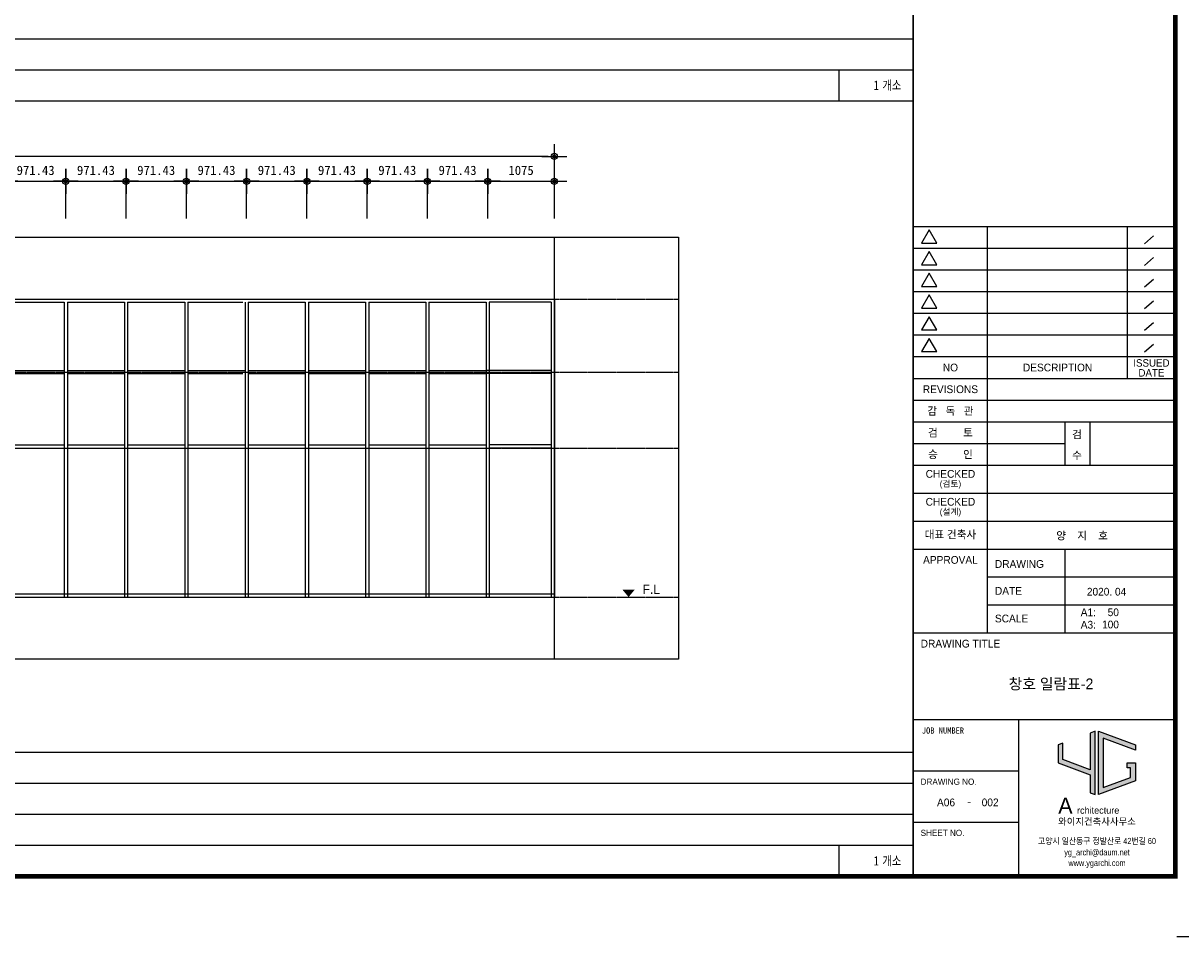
# Model space of a CAD drawing. Header units: millimetres. Extents: x 3445018 to 4174071, y -6064565 to -5122887.
# Tile 43 of 192: x 3734026 to 3752685, y -5615915 to -5601190. Entities that reach past the tile are written whole.
import ezdxf
from ezdxf.enums import TextEntityAlignment as Align

# ---------------------------------------------------------------- set-up
doc = ezdxf.new("R2010")
doc.units = ezdxf.units.MM
doc.header["$MEASUREMENT"] = 0
doc.linetypes.add('CEN', pattern=[66, 60, -2, 2, -2])
doc.layers.get('0').update_dxf_attribs({"linetype": 'CONTINUOUS'})
doc.layers.get('DEFPOINTS').update_dxf_attribs({"linetype": 'CONTINUOUS'})
for name, color, linetype in [('0-TEX(타이틀)', 2, 'CONTINUOUS'), ('3', 3, 'CONTINUOUS'), ('A_GE_CEN', 1, 'CEN'), ('A_GE_FORM', 7, 'CONTINUOUS'), ('A_GE_SYM', 7, 'CONTINUOUS'), ('A_GE_TEXT', 3, 'CONTINUOUS'), ('AA-XXXX-TEXT', 3, 'CONTINUOUS'), ('DIM', 7, 'CONTINUOUS'), ('TABLE', 7, 'CONTINUOUS'), ('WIN1', 4, 'CONTINUOUS'), ('WIN2', 9, 'CONTINUOUS')]:
    doc.layers.add(name, color=color, linetype=linetype)
doc.styles.add('HY울릉도 L', font='txt')
doc.styles.add('SDP-S', font='txt')
doc.styles.add('굴림', font='txt')
doc.styles.add('나눔고딕', font='txt')
doc.styles.add('돋움', font='txt')
doc.styles.add('스타일1', font='HYWULM.TTF')
doc.dimstyles.new('SMDI-3', dxfattribs={"dimtxt": 3, "dimasz": 1, "dimexe": 2, "dimexo": 3, "dimgap": 1, "dimtad": 1, "dimdsep": 46, "dimtxsty": 'HY울릉도 L', "dimblk": 'Z_DOT', "dimcen": 2.5, "dimdle": 1.5, "dimclrd": 1, "dimclre": 1, "dimclrt": 2, "dimadec": 0, "dimazin": 0, "dimtfac": 1, "dimtix": 1, "dimtmove": 2, "dimatfit": 3, "dimldrblk": 'Z_DOT', "dimfxl": 2, "dimtvp": 1, "dimtolj": 1, "dimtzin": 0, "dimarcsym": 0})

# ---------------------------------------------------------------- blocks, each defined once
blk = doc.blocks.new('AW2')
at = {"layer": 'WIN1', "ltscale": 200}
for p, q in [((3250608, -5424906), (3271958, -5424906)), ((3263137, -5424956), (3264058, -5424956)), ((3264058, -5424956), (3264058, -5429706)), ((3264108, -5424956), (3264108, -5429706)), ((3264108, -5424956), (3265030, -5424956)), ((3265030, -5424956), (3265030, -5429706)), ((3265080, -5424956), (3265080, -5429706)), ((3265080, -5424956), (3266001, -5424956)), ((3266001, -5424956), (3266001, -5429706)), ((3266051, -5424956), (3266051, -5429706)), ((3266051, -5424956), (3266935, -5424956)), ((3266973, -5424956), (3266973, -5429706)), ((3267023, -5424956), (3267023, -5429706)), ((3267023, -5424956), (3267944, -5424956)), ((3267944, -5424956), (3267944, -5429706)), ((3267994, -5424956), (3267994, -5429706)), ((3267994, -5424956), (3268915, -5424956)), ((3268915, -5424956), (3268915, -5429706)), ((3268965, -5424956), (3268965, -5429706)), ((3268965, -5424956), (3269887, -5424956)), ((3269887, -5424956), (3269887, -5429706)), ((3269937, -5424956), (3269937, -5429706)), ((3269937, -5424956), (3270858, -5424956)), ((3270858, -5424956), (3270858, -5429706)), ((3270908, -5424956), (3270908, -5429706)), ((3271908, -5424956), (3270908, -5424956)), ((3271908, -5424956), (3271908, -5429706)), ((3271958, -5424906), (3271958, -5429706)), ((3263137, -5426056), (3264058, -5426056)), ((3263137, -5426106), (3264058, -5426106)), ((3264108, -5426056), (3265030, -5426056)), ((3264108, -5426106), (3265030, -5426106)), ((3265080, -5426056), (3266001, -5426056)), ((3265080, -5426106), (3266001, -5426106)), ((3266051, -5426056), (3266973, -5426056)), ((3266051, -5426106), (3266935, -5426106)), ((3267023, -5426056), (3267944, -5426056)), ((3267023, -5426106), (3267944, -5426106)), ((3267994, -5426056), (3268915, -5426056)), ((3267994, -5426106), (3268915, -5426106)), ((3268965, -5426056), (3269887, -5426056)), ((3268965, -5426106), (3269887, -5426106)), ((3269937, -5426056), (3270858, -5426056)), ((3269937, -5426106), (3270858, -5426106)), ((3271908, -5426056), (3270858, -5426056)), ((3271908, -5426106), (3270858, -5426106)), ((3263137, -5427256), (3264058, -5427256)), ((3263137, -5427306), (3264058, -5427306)), ((3264108, -5427256), (3265030, -5427256)), ((3264108, -5427306), (3265030, -5427306)), ((3265080, -5427256), (3266001, -5427256)), ((3265080, -5427306), (3266001, -5427306)), ((3266051, -5427256), (3266973, -5427256)), ((3266051, -5427306), (3266973, -5427306)), ((3267023, -5427256), (3267944, -5427256)), ((3267023, -5427306), (3267944, -5427306)), ((3267994, -5427256), (3268915, -5427256)), ((3267994, -5427306), (3268915, -5427306)), ((3268965, -5427256), (3269887, -5427256)), ((3268965, -5427306), (3269887, -5427306)), ((3269937, -5427256), (3270858, -5427256)), ((3269937, -5427306), (3270858, -5427306)), ((3271908, -5427256), (3270908, -5427256)), ((3271908, -5427306), (3270908, -5427306)), ((3250608, -5429656), (3271958, -5429656)), ((3250608, -5429706), (3271958, -5429706))]:
    blk.add_line(p, q, dxfattribs=at)
blk = doc.blocks.new('werwwerw')
at = {"true_color": 0xf50000}
h = blk.add_hatch(color=1, dxfattribs=at)
h.dxf.hatch_style = 1
h.paths.add_polyline_path([(1770.34, 1804.71), (1770.34, 1809.72), (1768.84, 1809.16), (1768.84, 1803.61), (1778.84, 1799.9), (1778.84, 1794.35), (1780.34, 1793.79), (1780.34, 1813.42), (1778.84, 1812.87), (1778.84, 1801.5)])
h.paths.add_polyline_path([(1782.84, 1811.27), (1792.84, 1807.56), (1792.84, 1809.16), (1781.34, 1813.42), (1781.34, 1793.79), (1792.84, 1798.05), (1792.84, 1803.61), (1790.24, 1803.61), (1790.24, 1802.11), (1791.34, 1802.11), (1791.34, 1799.09), (1782.84, 1795.95)])
at = {"color": 1, "true_color": 0xf50000}
for points in [[(1770.34, 1809.72), (1768.84, 1809.16), (1768.84, 1803.61), (1778.84, 1799.9), (1778.84, 1794.35), (1780.34, 1793.79), (1780.34, 1813.42), (1778.84, 1812.87), (1778.84, 1801.5), (1770.34, 1804.71), (1770.34, 1809.72), (1768.84, 1809.16)], [(1790.24, 1803.61), (1792.84, 1803.61), (1792.84, 1798.05), (1781.34, 1793.79), (1781.34, 1813.42), (1792.84, 1809.16), (1792.84, 1807.56), (1782.84, 1811.27), (1782.84, 1795.95), (1791.34, 1799.09), (1791.34, 1802.11), (1790.24, 1802.11), (1790.24, 1802.11), (1790.24, 1803.61)]]:
    blk.add_lwpolyline(points, dxfattribs=at)
at = {"color": 1, "true_color": 0xf50000, "insert": (1768.9, 1792.85), "char_height": 5, "attachment_point": 1}
blk.add_mtext_dynamic_manual_height_columns('{\\fBroadway|b0|i0|c0|p82;A}', width=3.0726, gutter_width=12.5, heights=[0], dxfattribs=at)
at = {"insert": (1774.73, 1789.95), "char_height": 2.1, "attachment_point": 1}
blk.add_mtext_dynamic_manual_height_columns('{\\fBroadway|b0|i0|c0|p82;rchitecture}', width=17.5999, gutter_width=12.5, heights=[0], dxfattribs=at)
blk = doc.blocks.new('sheet _서영')
at = {"layer": 'A_GE_FORM', "color": 161}
for p, q in [((-361952.99, -1058829.43), (-361868.89, -1058829.43)), ((-361928.99, -1058960.43), (-361928.99, -1058829.43)), ((-361883.91, -1058878.43), (-361883.91, -1058829.43)), ((-361875.5, -1058832.51), (-361878.46, -1058835.03)), ((-361952.99, -1058836.43), (-361868.89, -1058836.43)), ((-361875.5, -1058839.51), (-361878.46, -1058842.03)), ((-361952.99, -1058843.43), (-361868.89, -1058843.43)), ((-361875.5, -1058846.51), (-361878.46, -1058849.03)), ((-361952.99, -1058850.43), (-361868.89, -1058850.43)), ((-361875.5, -1058853.51), (-361878.46, -1058856.03)), ((-361952.99, -1058857.43), (-361868.89, -1058857.43)), ((-361875.5, -1058860.51), (-361878.46, -1058863.03)), ((-361952.99, -1058864.43), (-361868.89, -1058864.43)), ((-361875.5, -1058867.51), (-361878.46, -1058870.03)), ((-361952.99, -1058871.43), (-361868.89, -1058871.43)), ((-361952.99, -1058878.43), (-361868.49, -1058878.43)), ((-361952.99, -1058885.43), (-361868.49, -1058885.43)), ((-361952.99, -1058892.43), (-361868.49, -1058892.43)), ((-361903.99, -1058906.43), (-361903.99, -1058892.43)), ((-361895.99, -1058906.43), (-361895.99, -1058892.43)), ((-361952.99, -1058899.43), (-361903.99, -1058899.43)), ((-361952.99, -1058906.43), (-361868.49, -1058906.43)), ((-361952.99, -1058915.43), (-361868.49, -1058915.43)), ((-361952.99, -1058924.43), (-361868.49, -1058924.43)), ((-361952.99, -1058933.43), (-361868.49, -1058933.43)), ((-361903.99, -1058960.43), (-361903.99, -1058933.43)), ((-361928.99, -1058942.43), (-361868.49, -1058942.43)), ((-361928.99, -1058951.43), (-361868.49, -1058951.43)), ((-361952.99, -1058960.43), (-361868.49, -1058960.43)), ((-361952.99, -1058988.43), (-361868.49, -1058988.43)), ((-361918.99, -1059038.93), (-361918.99, -1058988.43)), ((-361952.99, -1059004.93), (-361918.99, -1059004.93)), ((-361952.99, -1059021.43), (-361918.99, -1059021.43))]:
    blk.add_line(p, q, dxfattribs=at)
at = {"layer": 'A_GE_FORM'}
blk.add_line((-361848.99, -1059058.43), (-361867.99, -1059058.43), dxfattribs=at)
at = {"layer": 'A_GE_FORM', "const_width": 1.5}
blk.add_lwpolyline([(-361868.49, -1059038.93), (-362670.49, -1059038.93), (-362670.49, -1058483.93), (-361868.49, -1058483.93)], close=True, dxfattribs=at)
at = {"layer": 'A_GE_FORM', "const_width": 0.6}
blk.add_lwpolyline([(-361952.99, -1059038.93), (-361952.99, -1058483.93)], dxfattribs=at)
at = {"layer": 'A_GE_FORM', "color": 7}
for points in [[(-361947.88, -1058830.55), (-361950.34, -1058834.82), (-361945.41, -1058834.82)], [(-361947.88, -1058837.55), (-361950.34, -1058841.82), (-361945.41, -1058841.82)], [(-361947.88, -1058844.55), (-361950.34, -1058848.82), (-361945.41, -1058848.82)], [(-361947.88, -1058851.55), (-361950.34, -1058855.82), (-361945.41, -1058855.82)], [(-361947.88, -1058858.55), (-361950.34, -1058862.82), (-361945.41, -1058862.82)], [(-361947.88, -1058865.55), (-361950.34, -1058869.82), (-361945.41, -1058869.82)]]:
    blk.add_lwpolyline(points, close=True, dxfattribs=at)
at = {"xscale": 1.04, "yscale": 1.04, "zscale": 1.04}
blk.add_blockref('werwwerw', (-363745.9, -1060878.12), dxfattribs=at)
at = {"insert": (-361906.28, -1059020.17), "char_height": 2.16, "attachment_point": 1, "line_spacing_factor": 0.9, "style": '스타일1'}
blk.add_mtext_dynamic_manual_height_columns('{\\f이사만루체 Medium|b0|i0|c129|p2;와이지건축사사무소}', width=30.417, gutter_width=10, heights=[0], dxfattribs=at)
at = {"layer": 'A_GE_TEXT'}
for s, height, style, p in [('NO', 2.5, '돋움', (-361940.99, -1058874.93)), ('DESCRIPTION', 2.5, '돋움', (-361906.45, -1058874.93)), ('ISSUED', 2.4, '돋움', (-361876.2, -1058873.45)), ('DATE', 2.4, '돋움', (-361876.2, -1058876.65)), ('REVISIONS', 2.5, '돋움', (-361940.99, -1058881.93)), ('감   독   관', 2.5, '돋움', (-361940.99, -1058888.93)), ('검         토', 2.5, '돋움', (-361940.99, -1058895.93)), ('승         인', 2.5, '돋움', (-361940.99, -1058902.93)), ('CHECKED', 2.5, '돋움', (-361940.99, -1058909.21)), ('(검토)', 2, '돋움', (-361940.99, -1058912.39)), ('CHECKED', 2.5, '돋움', (-361940.99, -1058918.21)), ('(설계)', 2, '돋움', (-361940.99, -1058921.39)), ('대표 건축사', 2.5, '돋움', (-361940.99, -1058928.78)), ('APPROVAL', 2.5, '돋움', (-361940.99, -1058936.93)), ('-', 2.5, '나눔고딕', (-361934.99, -1059014.93))]:
    blk.add_text(s, height=height, dxfattribs=dict(at, style=style)).set_placement(p, align=Align.MIDDLE_CENTER)
at = {"layer": 'A_GE_TEXT', "style": '돋움'}
for s, p in [('검', (-361901.77, -1058897.75)), ('수', (-361901.77, -1058904.47))]:
    blk.add_text(s, height=2.5, dxfattribs=at).set_placement(p)
at = {"layer": 'A_GE_TEXT'}
for s, height, style, p in [('DRAWING', 2.5, '돋움', (-361926.65, -1058938.25)), ('DATE', 2.5, '돋움', (-361926.65, -1058946.92)), ('A1:', 2.5, '돋움', (-361898.99, -1058953.83)), ('SCALE', 2.5, '돋움', (-361926.65, -1058955.83)), ('A3:', 2.5, '돋움', (-361898.99, -1058957.83)), ('DRAWING TITLE', 2.5, '돋움', (-361950.58, -1058963.93)), ('JOB NUMBER', 2, '나눔고딕', (-361950.2, -1058991.93)), ('DRAWING NO.', 2, '돋움', (-361950.59, -1059008.43)), ('SHEET NO.', 2, '돋움', (-361950.59, -1059024.93))]:
    blk.add_text(s, height=height, dxfattribs=dict(at, style=style)).set_placement(p, align=Align.MIDDLE_LEFT)
at = {"layer": 'A_GE_TEXT', "style": '돋움', "width": 0.9}
for s, p in [('고양시 일산동구 정발산로 42번길 60', (-361893.74, -1059027.54)), ('yg_archi@daum.net', (-361893.74, -1059031.18)), ('www.ygarchi.com', (-361893.74, -1059034.62))]:
    blk.add_text(s, height=2, dxfattribs=at).set_placement(p, align=Align.MIDDLE_CENTER)
blk = doc.blocks.new('Z_DOT')
at = {"layer": 'DIM', "color": 1, "ltscale": 3}
for p, q in [((0, -2), (0, 2)), ((-2, 0), (2, 0))]:
    blk.add_line(p, q, dxfattribs=at)
for radius in [0.5, 0.25]:
    blk.add_circle((0, 0), radius, dxfattribs=at)
blk = doc.blocks.new('*D524')
at = {"layer": 'DEFPOINTS', "color": 0, "ltscale": 3, "transparency": 16777216}
for p in [(3721238, -5603338), (3721238, -5604638), (3742588, -5604639)]:
    blk.add_point(p, dxfattribs=at)
at = {"layer": 'DIM', "color": 1, "lineweight": -2, "ltscale": 3, "transparency": 16777216}
for p, q in [((3721238, -5604338), (3721238, -5603138)), ((3742588, -5604339), (3742588, -5603138)), ((3742488, -5603338), (3721338, -5603338))]:
    blk.add_line(p, q, dxfattribs=at)
at = {"layer": 'DIM', "color": 1, "lineweight": -2, "ltscale": 3, "transparency": 16777216, "xscale": 100, "yscale": 100, "zscale": 100, "rotation": 180}
blk.add_blockref('Z_DOT', (3721238, -5603338), dxfattribs=at)
at = {"layer": 'DIM', "color": 1, "lineweight": -2, "ltscale": 3, "transparency": 16777216, "xscale": 100, "yscale": 100, "zscale": 100}
blk.add_blockref('Z_DOT', (3742588, -5603338), dxfattribs=at)
at = {"layer": 'DIM', "color": 2, "ltscale": 3, "transparency": 16777216, "insert": (3731913, -5603163), "char_height": 150, "attachment_point": 5, "style": 'SDP-S'}
blk.add_mtext('\\A1;21350', dxfattribs=at)
blk = doc.blocks.new('*D642')
at = {"layer": 'DEFPOINTS', "color": 0, "ltscale": 3, "transparency": 16777216}
for p in [(3734713, -5603738), (3733742, -5604638), (3734713, -5604638)]:
    blk.add_point(p, dxfattribs=at)
at = {"layer": 'DIM', "color": 1, "lineweight": -2, "ltscale": 3, "transparency": 16777216}
for p, q in [((3733742, -5604338), (3733742, -5603538)), ((3734713, -5604338), (3734713, -5603538)), ((3733842, -5603738), (3734613, -5603738))]:
    blk.add_line(p, q, dxfattribs=at)
at = {"layer": 'DIM', "color": 1, "lineweight": -2, "ltscale": 3, "transparency": 16777216, "xscale": 100, "yscale": 100, "zscale": 100, "rotation": 180}
blk.add_blockref('Z_DOT', (3733742, -5603738), dxfattribs=at)
at = {"layer": 'DIM', "color": 1, "lineweight": -2, "ltscale": 3, "transparency": 16777216, "xscale": 100, "yscale": 100, "zscale": 100}
blk.add_blockref('Z_DOT', (3734713, -5603738), dxfattribs=at)
at = {"layer": 'DIM', "color": 2, "ltscale": 3, "transparency": 16777216, "insert": (3734227, -5603563), "char_height": 150, "attachment_point": 5, "style": 'SDP-S'}
blk.add_mtext('\\A1;971.43', dxfattribs=at)
blk = doc.blocks.new('*D643')
at = {"layer": 'DEFPOINTS', "color": 0, "ltscale": 3, "transparency": 16777216}
for p in [(3735684, -5603738), (3734713, -5604638), (3735684, -5604638)]:
    blk.add_point(p, dxfattribs=at)
at = {"layer": 'DIM', "color": 1, "lineweight": -2, "ltscale": 3, "transparency": 16777216}
for p, q in [((3734713, -5604338), (3734713, -5603538)), ((3735684, -5604338), (3735684, -5603538)), ((3734813, -5603738), (3735584, -5603738))]:
    blk.add_line(p, q, dxfattribs=at)
at = {"layer": 'DIM', "color": 1, "lineweight": -2, "ltscale": 3, "transparency": 16777216, "xscale": 100, "yscale": 100, "zscale": 100, "rotation": 180}
blk.add_blockref('Z_DOT', (3734713, -5603738), dxfattribs=at)
at = {"layer": 'DIM', "color": 1, "lineweight": -2, "ltscale": 3, "transparency": 16777216, "xscale": 100, "yscale": 100, "zscale": 100}
blk.add_blockref('Z_DOT', (3735684, -5603738), dxfattribs=at)
at = {"layer": 'DIM', "color": 2, "ltscale": 3, "transparency": 16777216, "insert": (3735199, -5603563), "char_height": 150, "attachment_point": 5, "style": 'SDP-S'}
blk.add_mtext('\\A1;971.43', dxfattribs=at)
blk = doc.blocks.new('*D644')
at = {"layer": 'DEFPOINTS', "color": 0, "ltscale": 3, "transparency": 16777216}
for p in [(3736656, -5603738), (3735684, -5604638), (3736656, -5604638)]:
    blk.add_point(p, dxfattribs=at)
at = {"layer": 'DIM', "color": 1, "lineweight": -2, "ltscale": 3, "transparency": 16777216}
for p, q in [((3735684, -5604338), (3735684, -5603538)), ((3736656, -5604338), (3736656, -5603538)), ((3735784, -5603738), (3736556, -5603738))]:
    blk.add_line(p, q, dxfattribs=at)
at = {"layer": 'DIM', "color": 1, "lineweight": -2, "ltscale": 3, "transparency": 16777216, "xscale": 100, "yscale": 100, "zscale": 100, "rotation": 180}
blk.add_blockref('Z_DOT', (3735684, -5603738), dxfattribs=at)
at = {"layer": 'DIM', "color": 1, "lineweight": -2, "ltscale": 3, "transparency": 16777216, "xscale": 100, "yscale": 100, "zscale": 100}
blk.add_blockref('Z_DOT', (3736656, -5603738), dxfattribs=at)
at = {"layer": 'DIM', "color": 2, "ltscale": 3, "transparency": 16777216, "insert": (3736170, -5603563), "char_height": 150, "attachment_point": 5, "style": 'SDP-S'}
blk.add_mtext('\\A1;971.43', dxfattribs=at)
blk = doc.blocks.new('*D645')
at = {"layer": 'DEFPOINTS', "color": 0, "ltscale": 3, "transparency": 16777216}
for p in [(3737627, -5603738), (3736656, -5604638), (3737627, -5604638)]:
    blk.add_point(p, dxfattribs=at)
at = {"layer": 'DIM', "color": 1, "lineweight": -2, "ltscale": 3, "transparency": 16777216}
for p, q in [((3736656, -5604338), (3736656, -5603538)), ((3737627, -5604338), (3737627, -5603538)), ((3736756, -5603738), (3737527, -5603738))]:
    blk.add_line(p, q, dxfattribs=at)
at = {"layer": 'DIM', "color": 1, "lineweight": -2, "ltscale": 3, "transparency": 16777216, "xscale": 100, "yscale": 100, "zscale": 100, "rotation": 180}
blk.add_blockref('Z_DOT', (3736656, -5603738), dxfattribs=at)
at = {"layer": 'DIM', "color": 1, "lineweight": -2, "ltscale": 3, "transparency": 16777216, "xscale": 100, "yscale": 100, "zscale": 100}
blk.add_blockref('Z_DOT', (3737627, -5603738), dxfattribs=at)
at = {"layer": 'DIM', "color": 2, "ltscale": 3, "transparency": 16777216, "insert": (3737142, -5603563), "char_height": 150, "attachment_point": 5, "style": 'SDP-S'}
blk.add_mtext('\\A1;971.43', dxfattribs=at)
blk = doc.blocks.new('*D646')
at = {"layer": 'DEFPOINTS', "color": 0, "ltscale": 3, "transparency": 16777216}
for p in [(3738599, -5603738), (3737627, -5604638), (3738599, -5604638)]:
    blk.add_point(p, dxfattribs=at)
at = {"layer": 'DIM', "color": 1, "lineweight": -2, "ltscale": 3, "transparency": 16777216}
for p, q in [((3737627, -5604338), (3737627, -5603538)), ((3738599, -5604338), (3738599, -5603538)), ((3737727, -5603738), (3738499, -5603738))]:
    blk.add_line(p, q, dxfattribs=at)
at = {"layer": 'DIM', "color": 1, "lineweight": -2, "ltscale": 3, "transparency": 16777216, "xscale": 100, "yscale": 100, "zscale": 100, "rotation": 180}
blk.add_blockref('Z_DOT', (3737627, -5603738), dxfattribs=at)
at = {"layer": 'DIM', "color": 1, "lineweight": -2, "ltscale": 3, "transparency": 16777216, "xscale": 100, "yscale": 100, "zscale": 100}
blk.add_blockref('Z_DOT', (3738599, -5603738), dxfattribs=at)
at = {"layer": 'DIM', "color": 2, "ltscale": 3, "transparency": 16777216, "insert": (3738113, -5603563), "char_height": 150, "attachment_point": 5, "style": 'SDP-S'}
blk.add_mtext('\\A1;971.43', dxfattribs=at)
blk = doc.blocks.new('*D647')
at = {"layer": 'DEFPOINTS', "color": 0, "ltscale": 3, "transparency": 16777216}
for p in [(3739570, -5603738), (3738599, -5604638), (3739570, -5604638)]:
    blk.add_point(p, dxfattribs=at)
at = {"layer": 'DIM', "color": 1, "lineweight": -2, "ltscale": 3, "transparency": 16777216}
for p, q in [((3738599, -5604338), (3738599, -5603538)), ((3739570, -5604338), (3739570, -5603538)), ((3738699, -5603738), (3739470, -5603738))]:
    blk.add_line(p, q, dxfattribs=at)
at = {"layer": 'DIM', "color": 1, "lineweight": -2, "ltscale": 3, "transparency": 16777216, "xscale": 100, "yscale": 100, "zscale": 100, "rotation": 180}
blk.add_blockref('Z_DOT', (3738599, -5603738), dxfattribs=at)
at = {"layer": 'DIM', "color": 1, "lineweight": -2, "ltscale": 3, "transparency": 16777216, "xscale": 100, "yscale": 100, "zscale": 100}
blk.add_blockref('Z_DOT', (3739570, -5603738), dxfattribs=at)
at = {"layer": 'DIM', "color": 2, "ltscale": 3, "transparency": 16777216, "insert": (3739084, -5603563), "char_height": 150, "attachment_point": 5, "style": 'SDP-S'}
blk.add_mtext('\\A1;971.43', dxfattribs=at)
blk = doc.blocks.new('*D648')
at = {"layer": 'DEFPOINTS', "color": 0, "ltscale": 3, "transparency": 16777216}
for p in [(3740542, -5603738), (3739570, -5604638), (3740542, -5604638)]:
    blk.add_point(p, dxfattribs=at)
at = {"layer": 'DIM', "color": 1, "lineweight": -2, "ltscale": 3, "transparency": 16777216}
for p, q in [((3739570, -5604338), (3739570, -5603538)), ((3740542, -5604338), (3740542, -5603538)), ((3739670, -5603738), (3740442, -5603738))]:
    blk.add_line(p, q, dxfattribs=at)
at = {"layer": 'DIM', "color": 1, "lineweight": -2, "ltscale": 3, "transparency": 16777216, "xscale": 100, "yscale": 100, "zscale": 100, "rotation": 180}
blk.add_blockref('Z_DOT', (3739570, -5603738), dxfattribs=at)
at = {"layer": 'DIM', "color": 1, "lineweight": -2, "ltscale": 3, "transparency": 16777216, "xscale": 100, "yscale": 100, "zscale": 100}
blk.add_blockref('Z_DOT', (3740542, -5603738), dxfattribs=at)
at = {"layer": 'DIM', "color": 2, "ltscale": 3, "transparency": 16777216, "insert": (3740056, -5603563), "char_height": 150, "attachment_point": 5, "style": 'SDP-S'}
blk.add_mtext('\\A1;971.43', dxfattribs=at)
blk = doc.blocks.new('*D649')
at = {"layer": 'DEFPOINTS', "color": 0, "ltscale": 3, "transparency": 16777216}
for p in [(3741513, -5603738), (3740542, -5604638), (3741513, -5604638)]:
    blk.add_point(p, dxfattribs=at)
at = {"layer": 'DIM', "color": 1, "lineweight": -2, "ltscale": 3, "transparency": 16777216}
for p, q in [((3740542, -5604338), (3740542, -5603538)), ((3741513, -5604338), (3741513, -5603538)), ((3740642, -5603738), (3741413, -5603738))]:
    blk.add_line(p, q, dxfattribs=at)
at = {"layer": 'DIM', "color": 1, "lineweight": -2, "ltscale": 3, "transparency": 16777216, "xscale": 100, "yscale": 100, "zscale": 100, "rotation": 180}
blk.add_blockref('Z_DOT', (3740542, -5603738), dxfattribs=at)
at = {"layer": 'DIM', "color": 1, "lineweight": -2, "ltscale": 3, "transparency": 16777216, "xscale": 100, "yscale": 100, "zscale": 100}
blk.add_blockref('Z_DOT', (3741513, -5603738), dxfattribs=at)
at = {"layer": 'DIM', "color": 2, "ltscale": 3, "transparency": 16777216, "insert": (3741027, -5603563), "char_height": 150, "attachment_point": 5, "style": 'SDP-S'}
blk.add_mtext('\\A1;971.43', dxfattribs=at)
blk = doc.blocks.new('*D650')
at = {"layer": 'DEFPOINTS', "color": 0, "ltscale": 3, "transparency": 16777216}
for p in [(3742588, -5603738), (3741513, -5604638), (3742588, -5604639)]:
    blk.add_point(p, dxfattribs=at)
at = {"layer": 'DIM', "color": 1, "lineweight": -2, "ltscale": 3, "transparency": 16777216}
for p, q in [((3741513, -5604338), (3741513, -5603538)), ((3742588, -5604339), (3742588, -5603538)), ((3741613, -5603738), (3742488, -5603738))]:
    blk.add_line(p, q, dxfattribs=at)
at = {"layer": 'DIM', "color": 1, "lineweight": -2, "ltscale": 3, "transparency": 16777216, "xscale": 100, "yscale": 100, "zscale": 100, "rotation": 180}
blk.add_blockref('Z_DOT', (3741513, -5603738), dxfattribs=at)
at = {"layer": 'DIM', "color": 1, "lineweight": -2, "ltscale": 3, "transparency": 16777216, "xscale": 100, "yscale": 100, "zscale": 100}
blk.add_blockref('Z_DOT', (3742588, -5603738), dxfattribs=at)
at = {"layer": 'DIM', "color": 2, "ltscale": 3, "transparency": 16777216, "insert": (3742051, -5603563), "char_height": 150, "attachment_point": 5, "style": 'SDP-S'}
blk.add_mtext('\\A1;1075', dxfattribs=at)

msp = doc.modelspace()

# ---------------------------------------------------------------- hatches: boundary and pattern name
at = {"layer": 'A_GE_SYM'}
msp.add_hatch(color=256, dxfattribs=at).paths.add_polyline_path([(3743783.987, -5610438.636), (3743683.987, -5610318.636), (3743883.987, -5610318.636)])

# ---------------------------------------------------------------- linework, layer by layer
at = {"layer": 'A_GE_CEN', "ltscale": 200}
msp.add_line((3742588.067, -5611438.766), (3742588.067, -5604638.734), dxfattribs=at)
at = {"layer": 'A_GE_CEN'}
for p, q in [((3719238.067, -5605637.61), (3744588.067, -5605638.83)), ((3719238.01, -5606812.685), (3744588.01, -5606813.905)), ((3719238.067, -5608038.75), (3744588.067, -5608039.97)), ((3719238.067, -5610437.642), (3744588.067, -5610438.862))]:
    msp.add_line(p, q, dxfattribs=at)
at = {"layer": 'DEFPOINTS', "color": 146, "ltscale": 200, "true_color": 0x105689}
msp.add_lwpolyline([(3719238.067, -5604638.734), (3744588.067, -5604638.734), (3744588.067, -5611438.766), (3719238.067, -5611438.766)], close=True, dxfattribs=at)
at = {"layer": 'TABLE', "color": 8}
for p, q in [((3712496.4, -5601439.949), (3748371.4, -5601439.949)), ((3712496.4, -5601939.949), (3748371.4, -5601939.949)), ((3747171.4, -5601939.949), (3747171.4, -5602439.949)), ((3712496.4, -5612939.949), (3748371.4, -5612939.949)), ((3715496.4, -5613439.949), (3748371.4, -5613439.949)), ((3712496.4, -5613939.949), (3748371.4, -5613939.949)), ((3712496.4, -5614439.949), (3748371.4, -5614439.949)), ((3747171.4, -5614439.949), (3747171.4, -5614939.949))]:
    msp.add_line(p, q, dxfattribs=at)
at = {"layer": 'TABLE', "color": 2, "ltscale": 0.25}
msp.add_lwpolyline([(3712496.4, -5602439.949), (3748371.4, -5602439.949)], dxfattribs=at)

# ---------------------------------------------------------------- block references
at = {"layer": '3', "xscale": 50, "yscale": 50, "zscale": 50}
msp.add_blockref('sheet _서영', (21846020.9, 47337006.801), dxfattribs=at)
at = {"layer": 'WIN2'}
msp.add_blockref('AW2', (470629.724, -180732.244), dxfattribs=at)

# ---------------------------------------------------------------- texts
at = {"layer": '0-TEX(타이틀)', "style": '굴림'}
for s, height, p in [('양    지    호', 125, (3751511.119, -5609448.95)), ('2020. 04', 124.3333, (3751804.133, -5610352.533)), ('50', 124.3333, (3751687.133, -5610684.141)), ('100', 124.3333, (3751687.133, -5610881.24)), ('A06', 125, (3749046.042, -5613748.435)), ('002', 125, (3749747.802, -5613748.435))]:
    msp.add_text(s, height=height, dxfattribs=at).set_placement(p, align=Align.MIDDLE_RIGHT)
msp.add_text('창호 일람표-2', height=175, dxfattribs=at).set_placement((3750592.895, -5611838.693), align=Align.MIDDLE_CENTER)
at = {"layer": 'A_GE_TEXT', "style": '돋움'}
msp.add_text('F.L', height=150, dxfattribs=at).set_placement((3744008.579, -5610388.636))
at = {"layer": 'AA-XXXX-TEXT', "width": 0.85}
for s, p in [('1', (3747820.252, -5602189.949)), ('개소', (3748180.178, -5602189.949)), ('1', (3747820.252, -5614689.949)), ('개소', (3748180.178, -5614689.949))]:
    msp.add_text(s, height=150, dxfattribs=at).set_placement(p, align=Align.MIDDLE_RIGHT)

# ---------------------------------------------------------------- dimensions: what is measured, and where the dimension line sits
at = {"layer": 'DIM', "ltscale": 3}
dim = msp.add_linear_dim(base=(3721238.067, -5603337.706), p1=(3742588.067, -5604638.734), p2=(3721238.067, -5604637.706), dimstyle='SMDI-3', override={"dimscale": 100, "dimtxt": 1.5, "dimtxsty": 'SDP-S'}, dxfattribs=at)
dim.commit()
dim.dimension.update_dxf_attribs({"geometry": '*D524', "text_midpoint": (3731913.067, -5603162.604)})
for base, p1, p2, picture, middle in [((3734713.067, -5603737.727), (3733741.638, -5604637.706), (3734713.067, -5604637.706), '*D642', (3734227.353, -5603562.625)), ((3735684.496, -5603737.727), (3734713.067, -5604637.706), (3735684.496, -5604637.706), '*D643', (3735198.781, -5603562.625)), ((3736655.924, -5603737.727), (3735684.496, -5604637.706), (3736655.924, -5604637.706), '*D644', (3736170.21, -5603562.625)), ((3737627.353, -5603737.727), (3736655.924, -5604637.706), (3737627.353, -5604637.706), '*D645', (3737141.638, -5603562.625)), ((3738598.781, -5603737.727), (3737627.353, -5604637.706), (3738598.781, -5604637.706), '*D646', (3738113.067, -5603562.625)), ((3739570.21, -5603737.727), (3738598.781, -5604637.706), (3739570.21, -5604637.706), '*D647', (3739084.496, -5603562.625)), ((3740541.638, -5603737.727), (3739570.21, -5604637.706), (3740541.638, -5604637.706), '*D648', (3740055.924, -5603562.625)), ((3741513.067, -5603737.727), (3740541.638, -5604637.706), (3741513.067, -5604637.706), '*D649', (3741027.353, -5603562.625)), ((3742588.067, -5603737.727), (3741513.067, -5604637.706), (3742588.067, -5604638.734), '*D650', (3742050.567, -5603562.625))]:
    dim = msp.add_linear_dim(base=base, p1=p1, p2=p2, angle=180, dimstyle='SMDI-3', override={"dimscale": 100, "dimtxt": 1.5, "dimtxsty": 'SDP-S'}, dxfattribs=at)
    dim.commit()
    dim.dimension.update_dxf_attribs({"geometry": picture, "text_midpoint": middle})

doc.saveas('drawing.dxf')
